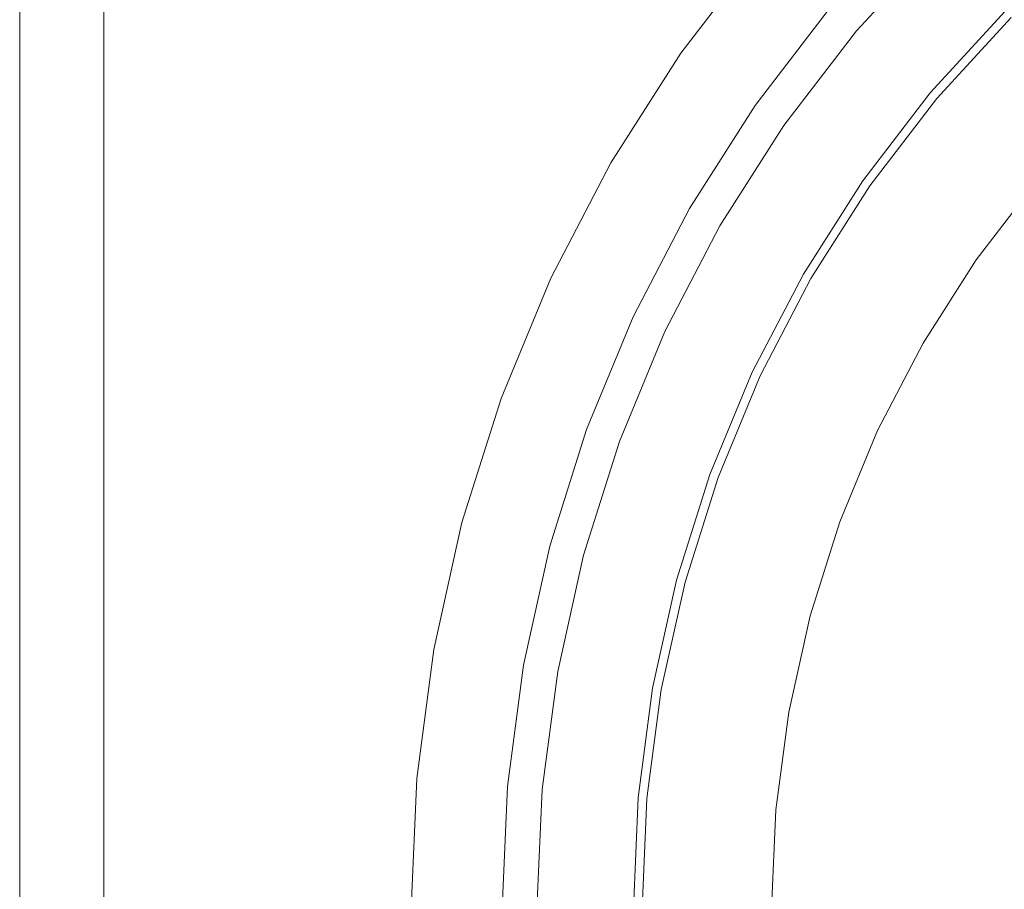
# Model space of a CAD drawing. Header units: millimetres. Extents: x -270 to 270, y -255 to 255.
# Tile 9 of 39: x -270 to -129, y 13 to 137. Entities that reach past the tile are written whole.
import ezdxf

# ---------------------------------------------------------------- set-up
doc = ezdxf.new("R2010")
doc.units = ezdxf.units.MM
doc.layers.add('LUCIDO_1', color=1, linetype='Continuous', lineweight=20, true_color=0xff0000)
doc.layers.add('Nessuna', color=7, linetype='Continuous', lineweight=9)

# ---------------------------------------------------------------- blocks, each defined once
blk = doc.blocks.new('Group')
at = {"layer": 'Nessuna', "color": 140, "linetype": 'Continuous', "lineweight": 9, "true_color": 0x00aaff, "transparency": 33554687}
for points, invisible_edges in [([(-270, 255, 29.65), (-196.11, 10.96, 29.65), (-195.37, 26.95, 29.65)], 9), ([(-195.61, -2.07, 29.65), (-196.11, 10.96, 29.65), (-270, 255, 29.65), (-270, -255, 29.65)], 10), ([(-270, 255, 29.65), (-177.84, 92.37, 29.65), (-169.99, 107.46, 29.65)], 9), ([(-270, 255, 29.65), (-184.35, 76.65, 29.65), (-177.84, 92.37, 29.65)], 9), ([(-270, 255, 29.65), (-150.49, 135.3, 29.65), (-139, 147.84, 29.65)], 9), ([(-169.99, 107.46, 29.65), (-160.85, 121.81, 29.65), (-270, 255, 29.65)], 10), ([(-160.85, 121.81, 29.65), (-150.49, 135.3, 29.65), (-270, 255, 29.65)], 10), ([(-270, 255, 29.65), (-193.15, 43.82, 29.65), (-189.47, 60.43, 29.65)], 9), ([(-195.37, 26.95, 29.65), (-193.15, 43.82, 29.65), (-270, 255, 29.65)], 10), ([(-189.47, 60.43, 29.65), (-184.35, 76.65, 29.65), (-270, 255, 29.65)], 10), ([(-270, -255, -90.36), (-270, 255, -90.36), (-258, 255, -90.36), (-258, -243, -90.36)], 8), ([(-258, 255, 17.65), (-164.28, 146.87, 17.65), (-175.59, 132.13, 17.65)], 9), ([(-258, 255, 17.65), (-194.15, 99.98, 17.65), (-201.26, 82.81, 17.65)], 9), ([(-175.59, 132.13, 17.65), (-185.57, 116.46, 17.65), (-258, 255, 17.65)], 10), ([(-185.57, 116.46, 17.65), (-194.15, 99.98, 17.65), (-258, 255, 17.65)], 10), ([(-258, 255, 17.65), (-206.85, 65.09, 17.65), (-210.87, 46.95, 17.65)], 9), ([(-201.26, 82.81, 17.65), (-206.85, 65.09, 17.65), (-258, 255, 17.65)], 10), ([(-210.87, 46.95, 17.65), (-213.3, 28.52, 17.65), (-258, 255, 17.65)], 10), ([(-258, -243, 17.65), (-258, 255, 17.65), (-214.11, 9.96, 17.65), (-213.3, -8.61, 17.65)], 10), ([(-213.3, 28.52, 17.65), (-214.11, 9.96, 17.65), (-258, 255, 17.65)], 10), ([(-152.42, 136.92, -69.99), (-140.78, 149.63, -69.99), (-140.17, 149.02, -71.42), (-151.76, 136.37, -71.42)], 15), ([(-151.76, 136.37, -71.42), (-140.17, 149.02, -71.42), (-139.47, 148.32, -72.78), (-151, 135.73, -72.78)], 15), ([(-151, 135.73, -72.78), (-139.47, 148.32, -72.78), (-138.7, 147.54, -74.05), (-150.16, 135.03, -74.05)], 15), ([(-139, 125.66, -46.26), (-128.39, 137.24, -46.26), (-139, 147.84, 29.65), (-150.49, 135.3, 29.65)], 10), ([(-175.59, 132.13, 17.65), (-164.28, 146.87, 17.65), (-154.32, 138.52, -60.35), (-164.94, 124.67, -60.35)], 10), ([(-150.16, 135.03, -74.05), (-138.7, 147.54, -74.05), (-137.85, 146.7, -75.22), (-149.25, 134.26, -75.22)], 15), ([(-149.25, 134.26, -75.22), (-137.85, 146.7, -75.22), (-136.94, 145.78, -76.29), (-148.26, 133.43, -76.29)], 15), ([(-148.26, 133.43, -76.29), (-136.94, 145.78, -76.29), (-135.96, 144.81, -77.24), (-147.2, 132.54, -77.24)], 15), ([(-147.2, 132.54, -77.24), (-135.96, 144.81, -77.24), (-134.94, 143.78, -78.08), (-146.09, 131.61, -78.08)], 15), ([(-146.09, 131.61, -78.08), (-134.94, 143.78, -78.08), (-133.86, 142.71, -78.79), (-144.93, 130.64, -78.79)], 15), ([(-144.93, 130.64, -78.79), (-133.86, 142.71, -78.79), (-132.75, 141.6, -79.38), (-143.72, 129.63, -79.38)], 15), ([(-143.72, 129.63, -79.38), (-132.75, 141.6, -79.38), (-131.61, 140.46, -79.83), (-142.49, 128.59, -79.83)], 15), ([(-142.49, 128.59, -79.83), (-131.61, 140.46, -79.83), (-130.45, 139.29, -80.14), (-141.23, 127.53, -80.14)], 15), ([(-141.23, 127.53, -80.14), (-130.45, 139.29, -80.14), (-129.27, 138.12, -80.31), (-139.95, 126.46, -80.31)], 11), ([(-164.94, 124.67, -60.35), (-154.32, 138.52, -60.35), (-154.27, 138.47, -62.03), (-164.88, 124.63, -62.03)], 14), ([(-164.88, 124.63, -62.03), (-154.27, 138.47, -62.03), (-154.1, 138.34, -63.69), (-164.71, 124.51, -63.69)], 15), ([(-164.71, 124.51, -63.69), (-154.1, 138.34, -63.69), (-153.84, 138.11, -65.33), (-164.43, 124.31, -65.33)], 15), ([(-164.43, 124.31, -65.33), (-153.84, 138.11, -65.33), (-153.47, 137.8, -66.93), (-164.03, 124.04, -66.93)], 15), ([(-139.95, 126.46, -80.31), (-129.27, 138.12, -80.31), (-37.24, 46.09, -89.65), (-40.26, 42.81, -89.65)], 10), ([(-164.03, 124.04, -66.93), (-153.47, 137.8, -66.93), (-152.99, 137.4, -68.49), (-163.52, 123.68, -68.49)], 15), ([(-163.52, 123.68, -68.49), (-152.99, 137.4, -68.49), (-152.42, 136.92, -69.99), (-162.91, 123.25, -69.99)], 15), ([(-162.91, 123.25, -69.99), (-152.42, 136.92, -69.99), (-151.76, 136.37, -71.42), (-162.2, 122.76, -71.42)], 15), ([(-138.63, 125.35, -47.9), (-128.05, 136.9, -47.9), (-128.39, 137.24, -46.26), (-139, 125.66, -46.26)], 11), ([(-138.16, 124.96, -49.5), (-127.61, 136.46, -49.5), (-128.05, 136.9, -47.9), (-138.63, 125.35, -47.9)], 15), ([(-137.58, 124.47, -51.04), (-127.08, 135.93, -51.04), (-127.61, 136.46, -49.5), (-138.16, 124.96, -49.5)], 15), ([(-162.2, 122.76, -71.42), (-151.76, 136.37, -71.42), (-151, 135.73, -72.78), (-161.39, 122.19, -72.78)], 15), ([(-161.39, 122.19, -72.78), (-151, 135.73, -72.78), (-150.16, 135.03, -74.05), (-160.5, 121.56, -74.05)], 15), ([(-148.56, 113.2, -46.26), (-139, 125.66, -46.26), (-150.49, 135.3, 29.65), (-160.85, 121.81, 29.65)], 10), ([(-160.5, 121.56, -74.05), (-150.16, 135.03, -74.05), (-149.25, 134.26, -75.22), (-159.52, 120.88, -75.22)], 15), ([(-136.91, 123.91, -52.51), (-126.46, 135.31, -52.51), (-127.08, 135.93, -51.04), (-137.58, 124.47, -51.04)], 15), ([(-136.14, 123.26, -53.9), (-125.75, 134.6, -53.9), (-126.46, 135.31, -52.51), (-136.91, 123.91, -52.51)], 15), ([(-159.52, 120.88, -75.22), (-149.25, 134.26, -75.22), (-148.26, 133.43, -76.29), (-158.46, 120.13, -76.29)], 15), ([(-135.29, 122.55, -55.2), (-124.96, 133.81, -55.2), (-125.75, 134.6, -53.9), (-136.14, 123.26, -53.9)], 15), ([(-134.35, 121.76, -56.4), (-124.1, 132.95, -56.4), (-124.96, 133.81, -55.2), (-135.29, 122.55, -55.2)], 15), ([(-158.46, 120.13, -76.29), (-148.26, 133.43, -76.29), (-147.2, 132.54, -77.24), (-157.33, 119.34, -77.24)], 15), ([(-157.33, 119.34, -77.24), (-147.2, 132.54, -77.24), (-146.09, 131.61, -78.08), (-156.14, 118.51, -78.08)], 15), ([(-133.34, 120.91, -57.49), (-123.17, 132.02, -57.49), (-124.1, 132.95, -56.4), (-134.35, 121.76, -56.4)], 15), ([(-185.57, 116.46, 17.65), (-175.59, 132.13, 17.65), (-164.94, 124.67, -60.35), (-174.32, 109.96, -60.35)], 10), ([(-156.14, 118.51, -78.08), (-146.09, 131.61, -78.08), (-144.93, 130.64, -78.79), (-154.9, 117.64, -78.79)], 15), ([(-132.26, 120.01, -58.47), (-122.17, 131.02, -58.47), (-123.17, 132.02, -57.49), (-133.34, 120.91, -57.49)], 15), ([(-131.12, 119.05, -59.32), (-121.12, 129.97, -59.32), (-122.17, 131.02, -58.47), (-132.26, 120.01, -58.47)], 15), ([(-154.9, 117.64, -78.79), (-144.93, 130.64, -78.79), (-143.72, 129.63, -79.38), (-153.61, 116.74, -79.38)], 15), ([(-153.61, 116.74, -79.38), (-143.72, 129.63, -79.38), (-142.49, 128.59, -79.83), (-152.29, 115.82, -79.83)], 15), ([(-129.93, 118.05, -60.04), (-120.02, 128.87, -60.04), (-121.12, 129.97, -59.32), (-131.12, 119.05, -59.32)], 15), ([(-152.29, 115.82, -79.83), (-142.49, 128.59, -79.83), (-141.23, 127.53, -80.14), (-150.94, 114.87, -80.14)], 15), ([(-128.7, 117.02, -60.63), (-118.88, 127.73, -60.63), (-120.02, 128.87, -60.04), (-129.93, 118.05, -60.04)], 15), ([(-150.94, 114.87, -80.14), (-141.23, 127.53, -80.14), (-139.95, 126.46, -80.31), (-149.57, 113.91, -80.31)], 11), ([(-149.57, 113.91, -80.31), (-139.95, 126.46, -80.31), (-40.26, 42.81, -89.65), (-42.97, 39.27, -89.65)], 10), ([(-148.17, 112.93, -47.9), (-138.63, 125.35, -47.9), (-139, 125.66, -46.26), (-148.56, 113.2, -46.26)], 11), ([(-147.66, 112.57, -49.5), (-138.16, 124.96, -49.5), (-138.63, 125.35, -47.9), (-148.17, 112.93, -47.9)], 15), ([(-174.32, 109.96, -60.35), (-164.94, 124.67, -60.35), (-164.88, 124.63, -62.03), (-174.25, 109.92, -62.03)], 14), ([(-174.25, 109.92, -62.03), (-164.88, 124.63, -62.03), (-164.71, 124.51, -63.69), (-174.07, 109.82, -63.69)], 15), ([(-174.07, 109.82, -63.69), (-164.71, 124.51, -63.69), (-164.43, 124.31, -65.33), (-173.77, 109.64, -65.33)], 15), ([(-173.77, 109.64, -65.33), (-164.43, 124.31, -65.33), (-164.03, 124.04, -66.93), (-173.35, 109.4, -66.93)], 15), ([(-173.35, 109.4, -66.93), (-164.03, 124.04, -66.93), (-163.52, 123.68, -68.49), (-172.82, 109.09, -68.49)], 15), ([(-147.04, 112.14, -51.04), (-137.58, 124.47, -51.04), (-138.16, 124.96, -49.5), (-147.66, 112.57, -49.5)], 15), ([(-146.32, 111.64, -52.51), (-136.91, 123.91, -52.51), (-137.58, 124.47, -51.04), (-147.04, 112.14, -51.04)], 15), ([(-145.5, 111.06, -53.9), (-136.14, 123.26, -53.9), (-136.91, 123.91, -52.51), (-146.32, 111.64, -52.51)], 15), ([(-172.82, 109.09, -68.49), (-163.52, 123.68, -68.49), (-162.91, 123.25, -69.99), (-172.17, 108.72, -69.99)], 15), ([(-172.17, 108.72, -69.99), (-162.91, 123.25, -69.99), (-162.2, 122.76, -71.42), (-171.42, 108.29, -71.42)], 15), ([(-171.42, 108.29, -71.42), (-162.2, 122.76, -71.42), (-161.39, 122.19, -72.78), (-170.57, 107.79, -72.78)], 15), ([(-144.59, 110.42, -55.2), (-135.29, 122.55, -55.2), (-136.14, 123.26, -53.9), (-145.5, 111.06, -53.9)], 15), ([(-143.59, 109.72, -56.4), (-134.35, 121.76, -56.4), (-135.29, 122.55, -55.2), (-144.59, 110.42, -55.2)], 15), ([(-170.57, 107.79, -72.78), (-161.39, 122.19, -72.78), (-160.5, 121.56, -74.05), (-169.62, 107.25, -74.05)], 15), ([(-156.99, 99.96, -46.26), (-148.56, 113.2, -46.26), (-160.85, 121.81, 29.65), (-169.99, 107.46, 29.65)], 10), ([(-169.62, 107.25, -74.05), (-160.5, 121.56, -74.05), (-159.52, 120.88, -75.22), (-168.58, 106.65, -75.22)], 15), ([(-142.51, 108.97, -57.49), (-133.34, 120.91, -57.49), (-134.35, 121.76, -56.4), (-143.59, 109.72, -56.4)], 15), ([(-168.58, 106.65, -75.22), (-159.52, 120.88, -75.22), (-158.46, 120.13, -76.29), (-167.46, 106, -76.29)], 15), ([(-167.46, 106, -76.29), (-158.46, 120.13, -76.29), (-157.33, 119.34, -77.24), (-166.27, 105.31, -77.24)], 15), ([(-141.35, 108.16, -58.47), (-132.26, 120.01, -58.47), (-133.34, 120.91, -57.49), (-142.51, 108.97, -57.49)], 15), ([(-140.14, 107.31, -59.32), (-131.12, 119.05, -59.32), (-132.26, 120.01, -58.47), (-141.35, 108.16, -58.47)], 15), ([(-166.27, 105.31, -77.24), (-157.33, 119.34, -77.24), (-156.14, 118.51, -78.08), (-165.01, 104.59, -78.08)], 15), ([(-165.01, 104.59, -78.08), (-156.14, 118.51, -78.08), (-154.9, 117.64, -78.79), (-163.7, 103.83, -78.79)], 15), ([(-138.86, 106.42, -60.04), (-129.93, 118.05, -60.04), (-131.12, 119.05, -59.32), (-140.14, 107.31, -59.32)], 15), ([(-163.7, 103.83, -78.79), (-154.9, 117.64, -78.79), (-153.61, 116.74, -79.38), (-162.34, 103.04, -79.38)], 15), ([(-162.34, 103.04, -79.38), (-153.61, 116.74, -79.38), (-152.29, 115.82, -79.83), (-160.94, 102.24, -79.83)], 15), ([(-137.55, 105.49, -60.63), (-128.7, 117.02, -60.63), (-129.93, 118.05, -60.04), (-138.86, 106.42, -60.04)], 15), ([(-136.19, 104.54, -61.08), (-127.44, 115.96, -61.08), (-128.7, 117.02, -60.63), (-137.55, 105.49, -60.63)], 15), ([(-194.15, 99.98, 17.65), (-185.57, 116.46, 17.65), (-174.32, 109.96, -60.35), (-182.37, 94.48, -60.35)], 10), ([(-160.94, 102.24, -79.83), (-152.29, 115.82, -79.83), (-150.94, 114.87, -80.14), (-159.51, 101.41, -80.14)], 15), ([(-134.81, 103.58, -61.39), (-126.14, 114.87, -61.39), (-127.44, 115.96, -61.08), (-136.19, 104.54, -61.08)], 15), ([(-159.51, 101.41, -80.14), (-150.94, 114.87, -80.14), (-149.57, 113.91, -80.31), (-158.07, 100.58, -80.31)], 11), ([(-158.07, 100.58, -80.31), (-149.57, 113.91, -80.31), (-42.97, 39.27, -89.65), (-45.36, 35.51, -89.65)], 10), ([(-133.42, 102.6, -61.55), (-124.84, 113.78, -61.55), (-126.14, 114.87, -61.39), (-134.81, 103.58, -61.39)], 14), ([(-156.58, 99.72, -47.9), (-148.17, 112.93, -47.9), (-148.56, 113.2, -46.26), (-156.99, 99.96, -46.26)], 11), ([(-156.04, 99.41, -49.5), (-147.66, 112.57, -49.5), (-148.17, 112.93, -47.9), (-156.58, 99.72, -47.9)], 15), ([(-155.39, 99.03, -51.04), (-147.04, 112.14, -51.04), (-147.66, 112.57, -49.5), (-156.04, 99.41, -49.5)], 15), ([(-42.97, 39.27, -69.61), (-40.26, 42.81, -69.61), (-124.84, 113.78, -61.55), (-133.42, 102.6, -61.55)], 10), ([(-154.63, 98.6, -52.51), (-146.32, 111.64, -52.51), (-147.04, 112.14, -51.04), (-155.39, 99.03, -51.04)], 15), ([(-153.77, 98.09, -53.9), (-145.5, 111.06, -53.9), (-146.32, 111.64, -52.51), (-154.63, 98.6, -52.51)], 15), ([(-182.37, 94.48, -60.35), (-174.32, 109.96, -60.35), (-174.25, 109.92, -62.03), (-182.31, 94.45, -62.03)], 14), ([(-182.31, 94.45, -62.03), (-174.25, 109.92, -62.03), (-174.07, 109.82, -63.69), (-182.12, 94.36, -63.69)], 15), ([(-182.12, 94.36, -63.69), (-174.07, 109.82, -63.69), (-173.77, 109.64, -65.33), (-181.8, 94.22, -65.33)], 15), ([(-152.8, 97.54, -55.2), (-144.59, 110.42, -55.2), (-145.5, 111.06, -53.9), (-153.77, 98.09, -53.9)], 15), ([(-151.74, 96.93, -56.4), (-143.59, 109.72, -56.4), (-144.59, 110.42, -55.2), (-152.8, 97.54, -55.2)], 15), ([(-150.6, 96.27, -57.49), (-142.51, 108.97, -57.49), (-143.59, 109.72, -56.4), (-151.74, 96.93, -56.4)], 15), ([(-181.8, 94.22, -65.33), (-173.77, 109.64, -65.33), (-173.35, 109.4, -66.93), (-181.36, 94.01, -66.93)], 15), ([(-181.36, 94.01, -66.93), (-173.35, 109.4, -66.93), (-172.82, 109.09, -68.49), (-180.8, 93.75, -68.49)], 15), ([(-180.8, 93.75, -68.49), (-172.82, 109.09, -68.49), (-172.17, 108.72, -69.99), (-180.13, 93.44, -69.99)], 15), ([(-180.13, 93.44, -69.99), (-172.17, 108.72, -69.99), (-171.42, 108.29, -71.42), (-179.34, 93.07, -71.42)], 15), ([(-179.34, 93.07, -71.42), (-171.42, 108.29, -71.42), (-170.57, 107.79, -72.78), (-178.45, 92.65, -72.78)], 15), ([(-149.38, 95.56, -58.47), (-141.35, 108.16, -58.47), (-142.51, 108.97, -57.49), (-150.6, 96.27, -57.49)], 15), ([(-178.45, 92.65, -72.78), (-170.57, 107.79, -72.78), (-169.62, 107.25, -74.05), (-177.45, 92.19, -74.05)], 15), ([(-164.25, 86.03, -46.26), (-156.99, 99.96, -46.26), (-169.99, 107.46, 29.65), (-177.84, 92.37, 29.65)], 10), ([(-177.45, 92.19, -74.05), (-169.62, 107.25, -74.05), (-168.58, 106.65, -75.22), (-176.37, 91.68, -75.22)], 15), ([(-148.09, 94.82, -59.32), (-140.14, 107.31, -59.32), (-141.35, 108.16, -58.47), (-149.38, 95.56, -58.47)], 15), ([(-146.75, 94.04, -60.04), (-138.86, 106.42, -60.04), (-140.14, 107.31, -59.32), (-148.09, 94.82, -59.32)], 15), ([(-176.37, 91.68, -75.22), (-168.58, 106.65, -75.22), (-167.46, 106, -76.29), (-175.2, 91.14, -76.29)], 15), ([(-175.2, 91.14, -76.29), (-167.46, 106, -76.29), (-166.27, 105.31, -77.24), (-173.95, 90.56, -77.24)], 15), ([(-145.35, 93.24, -60.63), (-137.55, 105.49, -60.63), (-138.86, 106.42, -60.04), (-146.75, 94.04, -60.04)], 15), ([(-143.92, 92.41, -61.08), (-136.19, 104.54, -61.08), (-137.55, 105.49, -60.63), (-145.35, 93.24, -60.63)], 15), ([(-173.95, 90.56, -77.24), (-166.27, 105.31, -77.24), (-165.01, 104.59, -78.08), (-172.64, 89.94, -78.08)], 15), ([(-172.64, 89.94, -78.08), (-165.01, 104.59, -78.08), (-163.7, 103.83, -78.79), (-171.26, 89.3, -78.79)], 15), ([(-142.46, 91.57, -61.39), (-134.81, 103.58, -61.39), (-136.19, 104.54, -61.08), (-143.92, 92.41, -61.08)], 15), ([(-171.26, 89.3, -78.79), (-163.7, 103.83, -78.79), (-162.34, 103.04, -79.38), (-169.84, 88.64, -79.38)], 15), ([(-169.84, 88.64, -79.38), (-162.34, 103.04, -79.38), (-160.94, 102.24, -79.83), (-168.37, 87.96, -79.83)], 15), ([(-140.99, 90.72, -61.55), (-133.42, 102.6, -61.55), (-134.81, 103.58, -61.39), (-142.46, 91.57, -61.39)], 14), ([(-168.37, 87.96, -79.83), (-160.94, 102.24, -79.83), (-159.51, 101.41, -80.14), (-166.88, 87.26, -80.14)], 15), ([(-166.88, 87.26, -80.14), (-159.51, 101.41, -80.14), (-158.07, 100.58, -80.31), (-165.37, 86.55, -80.31)], 11), ([(-45.36, 35.51, -69.61), (-42.97, 39.27, -69.61), (-133.42, 102.6, -61.55), (-140.99, 90.72, -61.55)], 10), ([(-201.26, 82.81, 17.65), (-194.15, 99.98, 17.65), (-182.37, 94.48, -60.35), (-189.05, 78.36, -60.35)], 10), ([(-165.37, 86.55, -80.31), (-158.07, 100.58, -80.31), (-45.36, 35.51, -89.65), (-47.42, 31.55, -89.65)], 10), ([(-163.81, 85.83, -47.9), (-156.58, 99.72, -47.9), (-156.99, 99.96, -46.26), (-164.25, 86.03, -46.26)], 11), ([(-163.25, 85.57, -49.5), (-156.04, 99.41, -49.5), (-156.58, 99.72, -47.9), (-163.81, 85.83, -47.9)], 15), ([(-162.57, 85.25, -51.04), (-155.39, 99.03, -51.04), (-156.04, 99.41, -49.5), (-163.25, 85.57, -49.5)], 15), ([(-161.77, 84.88, -52.51), (-154.63, 98.6, -52.51), (-155.39, 99.03, -51.04), (-162.57, 85.25, -51.04)], 15), ([(-160.87, 84.45, -53.9), (-153.77, 98.09, -53.9), (-154.63, 98.6, -52.51), (-161.77, 84.88, -52.51)], 15), ([(-159.86, 83.98, -55.2), (-152.8, 97.54, -55.2), (-153.77, 98.09, -53.9), (-160.87, 84.45, -53.9)], 15), ([(-158.75, 83.47, -56.4), (-151.74, 96.93, -56.4), (-152.8, 97.54, -55.2), (-159.86, 83.98, -55.2)], 15), ([(-157.55, 82.91, -57.49), (-150.6, 96.27, -57.49), (-151.74, 96.93, -56.4), (-158.75, 83.47, -56.4)], 15), ([(-156.28, 82.31, -58.47), (-149.38, 95.56, -58.47), (-150.6, 96.27, -57.49), (-157.55, 82.91, -57.49)], 15), ([(-189.05, 78.36, -60.35), (-182.37, 94.48, -60.35), (-182.31, 94.45, -62.03), (-188.98, 78.34, -62.03)], 14), ([(-188.98, 78.34, -62.03), (-182.31, 94.45, -62.03), (-182.12, 94.36, -63.69), (-188.79, 78.27, -63.69)], 15), ([(-188.79, 78.27, -63.69), (-182.12, 94.36, -63.69), (-181.8, 94.22, -65.33), (-188.46, 78.15, -65.33)], 15), ([(-154.93, 81.69, -59.32), (-148.09, 94.82, -59.32), (-149.38, 95.56, -58.47), (-156.28, 82.31, -58.47)], 15), ([(-153.52, 81.03, -60.04), (-146.75, 94.04, -60.04), (-148.09, 94.82, -59.32), (-154.93, 81.69, -59.32)], 15), ([(-188.46, 78.15, -65.33), (-181.8, 94.22, -65.33), (-181.36, 94.01, -66.93), (-188, 77.98, -66.93)], 15), ([(-188, 77.98, -66.93), (-181.36, 94.01, -66.93), (-180.8, 93.75, -68.49), (-187.42, 77.77, -68.49)], 15), ([(-187.42, 77.77, -68.49), (-180.8, 93.75, -68.49), (-180.13, 93.44, -69.99), (-186.72, 77.52, -69.99)], 15), ([(-186.72, 77.52, -69.99), (-180.13, 93.44, -69.99), (-179.34, 93.07, -71.42), (-185.91, 77.22, -71.42)], 15), ([(-185.91, 77.22, -71.42), (-179.34, 93.07, -71.42), (-178.45, 92.65, -72.78), (-184.98, 76.88, -72.78)], 15), ([(-152.06, 80.35, -60.63), (-145.35, 93.24, -60.63), (-146.75, 94.04, -60.04), (-153.52, 81.03, -60.04)], 15), ([(-150.57, 79.65, -61.08), (-143.92, 92.41, -61.08), (-145.35, 93.24, -60.63), (-152.06, 80.35, -60.63)], 15), ([(-184.98, 76.88, -72.78), (-178.45, 92.65, -72.78), (-177.45, 92.19, -74.05), (-183.95, 76.51, -74.05)], 15), ([(-170.26, 71.52, -46.26), (-164.25, 86.03, -46.26), (-177.84, 92.37, 29.65), (-184.35, 76.65, 29.65)], 10), ([(-183.95, 76.51, -74.05), (-177.45, 92.19, -74.05), (-176.37, 91.68, -75.22), (-182.83, 76.1, -75.22)], 15), ([(-182.83, 76.1, -75.22), (-176.37, 91.68, -75.22), (-175.2, 91.14, -76.29), (-181.61, 75.66, -76.29)], 15), ([(-149.04, 78.94, -61.39), (-142.46, 91.57, -61.39), (-143.92, 92.41, -61.08), (-150.57, 79.65, -61.08)], 15), ([(-147.49, 78.22, -61.55), (-140.99, 90.72, -61.55), (-142.46, 91.57, -61.39), (-149.04, 78.94, -61.39)], 14), ([(-181.61, 75.66, -76.29), (-175.2, 91.14, -76.29), (-173.95, 90.56, -77.24), (-180.32, 75.19, -77.24)], 15), ([(-180.32, 75.19, -77.24), (-173.95, 90.56, -77.24), (-172.64, 89.94, -78.08), (-178.95, 74.69, -78.08)], 15), ([(-47.42, 31.55, -69.61), (-45.36, 35.51, -69.61), (-140.99, 90.72, -61.55), (-147.49, 78.22, -61.55)], 10), ([(-178.95, 74.69, -78.08), (-172.64, 89.94, -78.08), (-171.26, 89.3, -78.79), (-177.53, 74.17, -78.79)], 15), ([(-177.53, 74.17, -78.79), (-171.26, 89.3, -78.79), (-169.84, 88.64, -79.38), (-176.05, 73.63, -79.38)], 15), ([(-176.05, 73.63, -79.38), (-169.84, 88.64, -79.38), (-168.37, 87.96, -79.83), (-174.54, 73.08, -79.83)], 15), ([(-174.54, 73.08, -79.83), (-168.37, 87.96, -79.83), (-166.88, 87.26, -80.14), (-172.99, 72.52, -80.14)], 15), ([(-172.99, 72.52, -80.14), (-166.88, 87.26, -80.14), (-165.37, 86.55, -80.31), (-171.42, 71.95, -80.31)], 11), ([(-171.42, 71.95, -80.31), (-165.37, 86.55, -80.31), (-47.42, 31.55, -89.65), (-49.13, 27.44, -89.65)], 10), ([(-169.8, 71.36, -47.9), (-163.81, 85.83, -47.9), (-164.25, 86.03, -46.26), (-170.26, 71.52, -46.26)], 11), ([(-169.22, 71.15, -49.5), (-163.25, 85.57, -49.5), (-163.81, 85.83, -47.9), (-169.8, 71.36, -47.9)], 15), ([(-168.52, 70.89, -51.04), (-162.57, 85.25, -51.04), (-163.25, 85.57, -49.5), (-169.22, 71.15, -49.5)], 15), ([(-167.69, 70.59, -52.51), (-161.77, 84.88, -52.51), (-162.57, 85.25, -51.04), (-168.52, 70.89, -51.04)], 15), ([(-166.75, 70.25, -53.9), (-160.87, 84.45, -53.9), (-161.77, 84.88, -52.51), (-167.69, 70.59, -52.51)], 15), ([(-165.7, 69.87, -55.2), (-159.86, 83.98, -55.2), (-160.87, 84.45, -53.9), (-166.75, 70.25, -53.9)], 15), ([(-164.55, 69.45, -56.4), (-158.75, 83.47, -56.4), (-159.86, 83.98, -55.2), (-165.7, 69.87, -55.2)], 15), ([(-163.31, 69, -57.49), (-157.55, 82.91, -57.49), (-158.75, 83.47, -56.4), (-164.55, 69.45, -56.4)], 15), ([(-206.85, 65.09, 17.65), (-201.26, 82.81, 17.65), (-189.05, 78.36, -60.35), (-194.3, 61.72, -60.35)], 10), ([(-161.99, 68.51, -58.47), (-156.28, 82.31, -58.47), (-157.55, 82.91, -57.49), (-163.31, 69, -57.49)], 15), ([(-160.59, 68.01, -59.32), (-154.93, 81.69, -59.32), (-156.28, 82.31, -58.47), (-161.99, 68.51, -58.47)], 15), ([(-159.14, 67.48, -60.04), (-153.52, 81.03, -60.04), (-154.93, 81.69, -59.32), (-160.59, 68.01, -59.32)], 15), ([(-157.62, 66.93, -60.63), (-152.06, 80.35, -60.63), (-153.52, 81.03, -60.04), (-159.14, 67.48, -60.04)], 15), ([(-156.07, 66.36, -61.08), (-150.57, 79.65, -61.08), (-152.06, 80.35, -60.63), (-157.62, 66.93, -60.63)], 15), ([(-154.49, 65.78, -61.39), (-149.04, 78.94, -61.39), (-150.57, 79.65, -61.08), (-156.07, 66.36, -61.08)], 15), ([(-152.88, 65.2, -61.55), (-147.49, 78.22, -61.55), (-149.04, 78.94, -61.39), (-154.49, 65.78, -61.39)], 14), ([(-194.3, 61.72, -60.35), (-189.05, 78.36, -60.35), (-188.98, 78.34, -62.03), (-194.23, 61.7, -62.03)], 14), ([(-194.23, 61.7, -62.03), (-188.98, 78.34, -62.03), (-188.79, 78.27, -63.69), (-194.02, 61.65, -63.69)], 15), ([(-194.02, 61.65, -63.69), (-188.79, 78.27, -63.69), (-188.46, 78.15, -65.33), (-193.69, 61.56, -65.33)], 15), ([(-193.69, 61.56, -65.33), (-188.46, 78.15, -65.33), (-188, 77.98, -66.93), (-193.22, 61.43, -66.93)], 15), ([(-193.22, 61.43, -66.93), (-188, 77.98, -66.93), (-187.42, 77.77, -68.49), (-192.62, 61.27, -68.49)], 15), ([(-192.62, 61.27, -68.49), (-187.42, 77.77, -68.49), (-186.72, 77.52, -69.99), (-191.9, 61.08, -69.99)], 15), ([(-191.9, 61.08, -69.99), (-186.72, 77.52, -69.99), (-185.91, 77.22, -71.42), (-191.06, 60.86, -71.42)], 15), ([(-49.13, 27.44, -69.61), (-47.42, 31.55, -69.61), (-147.49, 78.22, -61.55), (-152.88, 65.2, -61.55)], 10), ([(-191.06, 60.86, -71.42), (-185.91, 77.22, -71.42), (-184.98, 76.88, -72.78), (-190.11, 60.6, -72.78)], 15), ([(-190.11, 60.6, -72.78), (-184.98, 76.88, -72.78), (-183.95, 76.51, -74.05), (-189.05, 60.32, -74.05)], 15), ([(-174.98, 56.55, -46.26), (-170.26, 71.52, -46.26), (-184.35, 76.65, 29.65), (-189.47, 60.43, 29.65)], 10), ([(-189.05, 60.32, -74.05), (-183.95, 76.51, -74.05), (-182.83, 76.1, -75.22), (-187.9, 60.01, -75.22)], 15), ([(-187.9, 60.01, -75.22), (-182.83, 76.1, -75.22), (-181.61, 75.66, -76.29), (-186.65, 59.67, -76.29)], 15), ([(-186.65, 59.67, -76.29), (-181.61, 75.66, -76.29), (-180.32, 75.19, -77.24), (-185.32, 59.32, -77.24)], 15), ([(-185.32, 59.32, -77.24), (-180.32, 75.19, -77.24), (-178.95, 74.69, -78.08), (-183.92, 58.94, -78.08)], 15), ([(-183.92, 58.94, -78.08), (-178.95, 74.69, -78.08), (-177.53, 74.17, -78.79), (-182.45, 58.55, -78.79)], 15), ([(-182.45, 58.55, -78.79), (-177.53, 74.17, -78.79), (-176.05, 73.63, -79.38), (-180.94, 58.14, -79.38)], 15), ([(-180.94, 58.14, -79.38), (-176.05, 73.63, -79.38), (-174.54, 73.08, -79.83), (-179.38, 57.73, -79.83)], 15), ([(-179.38, 57.73, -79.83), (-174.54, 73.08, -79.83), (-172.99, 72.52, -80.14), (-177.79, 57.3, -80.14)], 15), ([(-177.79, 57.3, -80.14), (-172.99, 72.52, -80.14), (-171.42, 71.95, -80.31), (-176.18, 56.87, -80.31)], 11), ([(-176.18, 56.87, -80.31), (-171.42, 71.95, -80.31), (-49.13, 27.44, -89.65), (-50.47, 23.18, -89.65)], 10), ([(-174.51, 56.42, -47.9), (-169.8, 71.36, -47.9), (-170.26, 71.52, -46.26), (-174.98, 56.55, -46.26)], 11), ([(-173.92, 56.26, -49.5), (-169.22, 71.15, -49.5), (-169.8, 71.36, -47.9), (-174.51, 56.42, -47.9)], 15), ([(-173.19, 56.07, -51.04), (-168.52, 70.89, -51.04), (-169.22, 71.15, -49.5), (-173.92, 56.26, -49.5)], 15), ([(-172.34, 55.84, -52.51), (-167.69, 70.59, -52.51), (-168.52, 70.89, -51.04), (-173.19, 56.07, -51.04)], 15), ([(-171.38, 55.58, -53.9), (-166.75, 70.25, -53.9), (-167.69, 70.59, -52.51), (-172.34, 55.84, -52.51)], 15), ([(-170.3, 55.29, -55.2), (-165.7, 69.87, -55.2), (-166.75, 70.25, -53.9), (-171.38, 55.58, -53.9)], 15), ([(-169.12, 54.98, -56.4), (-164.55, 69.45, -56.4), (-165.7, 69.87, -55.2), (-170.3, 55.29, -55.2)], 15), ([(-167.84, 54.63, -57.49), (-163.31, 69, -57.49), (-164.55, 69.45, -56.4), (-169.12, 54.98, -56.4)], 15), ([(-166.48, 54.27, -58.47), (-161.99, 68.51, -58.47), (-163.31, 69, -57.49), (-167.84, 54.63, -57.49)], 15), ([(-165.05, 53.89, -59.32), (-160.59, 68.01, -59.32), (-161.99, 68.51, -58.47), (-166.48, 54.27, -58.47)], 15), ([(-163.55, 53.48, -60.04), (-159.14, 67.48, -60.04), (-160.59, 68.01, -59.32), (-165.05, 53.89, -59.32)], 15), ([(-161.99, 53.07, -60.63), (-157.62, 66.93, -60.63), (-159.14, 67.48, -60.04), (-163.55, 53.48, -60.04)], 15), ([(-160.4, 52.64, -61.08), (-156.07, 66.36, -61.08), (-157.62, 66.93, -60.63), (-161.99, 53.07, -60.63)], 15), ([(-158.77, 52.2, -61.39), (-154.49, 65.78, -61.39), (-156.07, 66.36, -61.08), (-160.4, 52.64, -61.08)], 15), ([(-210.87, 46.95, 17.65), (-206.85, 65.09, 17.65), (-194.3, 61.72, -60.35), (-198.07, 44.69, -60.35)], 10), ([(-157.12, 51.76, -61.55), (-152.88, 65.2, -61.55), (-154.49, 65.78, -61.39), (-158.77, 52.2, -61.39)], 14), ([(-50.47, 23.18, -69.61), (-49.13, 27.44, -69.61), (-152.88, 65.2, -61.55), (-157.12, 51.76, -61.55)], 10), ([(-198.07, 44.69, -60.35), (-194.3, 61.72, -60.35), (-194.23, 61.7, -62.03), (-198, 44.68, -62.03)], 14), ([(-198, 44.68, -62.03), (-194.23, 61.7, -62.03), (-194.02, 61.65, -63.69), (-197.8, 44.64, -63.69)], 15), ([(-197.8, 44.64, -63.69), (-194.02, 61.65, -63.69), (-193.69, 61.56, -65.33), (-197.45, 44.58, -65.33)], 15), ([(-197.45, 44.58, -65.33), (-193.69, 61.56, -65.33), (-193.22, 61.43, -66.93), (-196.98, 44.5, -66.93)], 15), ([(-196.98, 44.5, -66.93), (-193.22, 61.43, -66.93), (-192.62, 61.27, -68.49), (-196.37, 44.39, -68.49)], 15), ([(-196.37, 44.39, -68.49), (-192.62, 61.27, -68.49), (-191.9, 61.08, -69.99), (-195.63, 44.26, -69.99)], 15), ([(-195.63, 44.26, -69.99), (-191.9, 61.08, -69.99), (-191.06, 60.86, -71.42), (-194.78, 44.11, -71.42)], 15), ([(-194.78, 44.11, -71.42), (-191.06, 60.86, -71.42), (-190.11, 60.6, -72.78), (-193.81, 43.94, -72.78)], 15), ([(-193.81, 43.94, -72.78), (-190.11, 60.6, -72.78), (-189.05, 60.32, -74.05), (-192.73, 43.75, -74.05)], 15), ([(-178.38, 41.22, -46.26), (-174.98, 56.55, -46.26), (-189.47, 60.43, 29.65), (-193.15, 43.82, 29.65)], 10), ([(-192.73, 43.75, -74.05), (-189.05, 60.32, -74.05), (-187.9, 60.01, -75.22), (-191.55, 43.54, -75.22)], 15), ([(-191.55, 43.54, -75.22), (-187.9, 60.01, -75.22), (-186.65, 59.67, -76.29), (-190.28, 43.31, -76.29)], 15), ([(-190.28, 43.31, -76.29), (-186.65, 59.67, -76.29), (-185.32, 59.32, -77.24), (-188.92, 43.08, -77.24)], 15), ([(-188.92, 43.08, -77.24), (-185.32, 59.32, -77.24), (-183.92, 58.94, -78.08), (-187.49, 42.82, -78.08)], 15), ([(-187.49, 42.82, -78.08), (-183.92, 58.94, -78.08), (-182.45, 58.55, -78.79), (-186, 42.56, -78.79)], 15), ([(-186, 42.56, -78.79), (-182.45, 58.55, -78.79), (-180.94, 58.14, -79.38), (-184.45, 42.29, -79.38)], 15), ([(-184.45, 42.29, -79.38), (-180.94, 58.14, -79.38), (-179.38, 57.73, -79.83), (-182.86, 42.01, -79.83)], 15), ([(-182.86, 42.01, -79.83), (-179.38, 57.73, -79.83), (-177.79, 57.3, -80.14), (-181.24, 41.72, -80.14)], 15), ([(-181.24, 41.72, -80.14), (-177.79, 57.3, -80.14), (-176.18, 56.87, -80.31), (-179.6, 41.43, -80.31)], 11), ([(-179.6, 41.43, -80.31), (-176.18, 56.87, -80.31), (-50.47, 23.18, -89.65), (-51.43, 18.83, -89.65)], 10), ([(-177.9, 41.13, -47.9), (-174.51, 56.42, -47.9), (-174.98, 56.55, -46.26), (-178.38, 41.22, -46.26)], 11), ([(-177.3, 41.03, -49.5), (-173.92, 56.26, -49.5), (-174.51, 56.42, -47.9), (-177.9, 41.13, -47.9)], 15), ([(-176.56, 40.89, -51.04), (-173.19, 56.07, -51.04), (-173.92, 56.26, -49.5), (-177.3, 41.03, -49.5)], 15), ([(-175.69, 40.74, -52.51), (-172.34, 55.84, -52.51), (-173.19, 56.07, -51.04), (-176.56, 40.89, -51.04)], 15), ([(-174.7, 40.57, -53.9), (-171.38, 55.58, -53.9), (-172.34, 55.84, -52.51), (-175.69, 40.74, -52.51)], 15), ([(-173.61, 40.37, -55.2), (-170.3, 55.29, -55.2), (-171.38, 55.58, -53.9), (-174.7, 40.57, -53.9)], 15), ([(-172.4, 40.16, -56.4), (-169.12, 54.98, -56.4), (-170.3, 55.29, -55.2), (-173.61, 40.37, -55.2)], 15), ([(-171.1, 39.93, -57.49), (-167.84, 54.63, -57.49), (-169.12, 54.98, -56.4), (-172.4, 40.16, -56.4)], 15), ([(-169.72, 39.69, -58.47), (-166.48, 54.27, -58.47), (-167.84, 54.63, -57.49), (-171.1, 39.93, -57.49)], 15), ([(-168.25, 39.43, -59.32), (-165.05, 53.89, -59.32), (-166.48, 54.27, -58.47), (-169.72, 39.69, -58.47)], 15), ([(-166.72, 39.16, -60.04), (-163.55, 53.48, -60.04), (-165.05, 53.89, -59.32), (-168.25, 39.43, -59.32)], 15), ([(-165.14, 38.88, -60.63), (-161.99, 53.07, -60.63), (-163.55, 53.48, -60.04), (-166.72, 39.16, -60.04)], 15), ([(-163.51, 38.59, -61.08), (-160.4, 52.64, -61.08), (-161.99, 53.07, -60.63), (-165.14, 38.88, -60.63)], 15), ([(-161.85, 38.3, -61.39), (-158.77, 52.2, -61.39), (-160.4, 52.64, -61.08), (-163.51, 38.59, -61.08)], 15), ([(-160.17, 38.01, -61.55), (-157.12, 51.76, -61.55), (-158.77, 52.2, -61.39), (-161.85, 38.3, -61.39)], 14), ([(-51.43, 18.83, -69.61), (-50.47, 23.18, -69.61), (-157.12, 51.76, -61.55), (-160.17, 38.01, -61.55)], 10), ([(-213.3, 28.52, 17.65), (-210.87, 46.95, 17.65), (-198.07, 44.69, -60.35), (-200.35, 27.39, -60.35)], 10), ([(-200.35, 27.39, -60.35), (-198.07, 44.69, -60.35), (-198, 44.68, -62.03), (-200.28, 27.38, -62.03)], 14), ([(-200.28, 27.38, -62.03), (-198, 44.68, -62.03), (-197.8, 44.64, -63.69), (-200.07, 27.37, -63.69)], 15), ([(-200.07, 27.37, -63.69), (-197.8, 44.64, -63.69), (-197.45, 44.58, -65.33), (-199.72, 27.34, -65.33)], 15), ([(-199.72, 27.34, -65.33), (-197.45, 44.58, -65.33), (-196.98, 44.5, -66.93), (-199.24, 27.29, -66.93)], 15), ([(-199.24, 27.29, -66.93), (-196.98, 44.5, -66.93), (-196.37, 44.39, -68.49), (-198.63, 27.24, -68.49)], 15), ([(-198.63, 27.24, -68.49), (-196.37, 44.39, -68.49), (-195.63, 44.26, -69.99), (-197.88, 27.17, -69.99)], 15), ([(-197.88, 27.17, -69.99), (-195.63, 44.26, -69.99), (-194.78, 44.11, -71.42), (-197.02, 27.1, -71.42)], 15), ([(-197.02, 27.1, -71.42), (-194.78, 44.11, -71.42), (-193.81, 43.94, -72.78), (-196.04, 27.01, -72.78)], 15), ([(-196.04, 27.01, -72.78), (-193.81, 43.94, -72.78), (-192.73, 43.75, -74.05), (-194.94, 26.92, -74.05)], 15), ([(-180.43, 25.65, -46.26), (-178.38, 41.22, -46.26), (-193.15, 43.82, 29.65), (-195.37, 26.95, 29.65)], 10), ([(-194.94, 26.92, -74.05), (-192.73, 43.75, -74.05), (-191.55, 43.54, -75.22), (-193.75, 26.81, -75.22)], 15), ([(-193.75, 26.81, -75.22), (-191.55, 43.54, -75.22), (-190.28, 43.31, -76.29), (-192.46, 26.7, -76.29)], 15), ([(-192.46, 26.7, -76.29), (-190.28, 43.31, -76.29), (-188.92, 43.08, -77.24), (-191.09, 26.58, -77.24)], 15), ([(-191.09, 26.58, -77.24), (-188.92, 43.08, -77.24), (-187.49, 42.82, -78.08), (-189.65, 26.45, -78.08)], 15), ([(-189.65, 26.45, -78.08), (-187.49, 42.82, -78.08), (-186, 42.56, -78.79), (-188.14, 26.32, -78.79)], 15), ([(-188.14, 26.32, -78.79), (-186, 42.56, -78.79), (-184.45, 42.29, -79.38), (-186.57, 26.18, -79.38)], 15), ([(-186.57, 26.18, -79.38), (-184.45, 42.29, -79.38), (-182.86, 42.01, -79.83), (-184.96, 26.04, -79.83)], 15), ([(-184.96, 26.04, -79.83), (-182.86, 42.01, -79.83), (-181.24, 41.72, -80.14), (-183.32, 25.9, -80.14)], 15), ([(-183.32, 25.9, -80.14), (-181.24, 41.72, -80.14), (-179.6, 41.43, -80.31), (-181.66, 25.76, -80.31)], 11), ([(-181.66, 25.76, -80.31), (-179.6, 41.43, -80.31), (-51.43, 18.83, -89.65), (-52.02, 14.41, -89.65)], 10), ([(-179.95, 25.61, -47.9), (-177.9, 41.13, -47.9), (-178.38, 41.22, -46.26), (-180.43, 25.65, -46.26)], 11), ([(-179.33, 25.55, -49.5), (-177.3, 41.03, -49.5), (-177.9, 41.13, -47.9), (-179.95, 25.61, -47.9)], 15), ([(-178.58, 25.49, -51.04), (-176.56, 40.89, -51.04), (-177.3, 41.03, -49.5), (-179.33, 25.55, -49.5)], 15), ([(-177.71, 25.41, -52.51), (-175.69, 40.74, -52.51), (-176.56, 40.89, -51.04), (-178.58, 25.49, -51.04)], 15), ([(-176.71, 25.32, -53.9), (-174.7, 40.57, -53.9), (-175.69, 40.74, -52.51), (-177.71, 25.41, -52.51)], 15), ([(-175.6, 25.22, -55.2), (-173.61, 40.37, -55.2), (-174.7, 40.57, -53.9), (-176.71, 25.32, -53.9)], 15), ([(-174.38, 25.12, -56.4), (-172.4, 40.16, -56.4), (-173.61, 40.37, -55.2), (-175.6, 25.22, -55.2)], 15), ([(-173.07, 25, -57.49), (-171.1, 39.93, -57.49), (-172.4, 40.16, -56.4), (-174.38, 25.12, -56.4)], 15), ([(-171.66, 24.88, -58.47), (-169.72, 39.69, -58.47), (-171.1, 39.93, -57.49), (-173.07, 25, -57.49)], 15), ([(-170.18, 24.75, -59.32), (-168.25, 39.43, -59.32), (-169.72, 39.69, -58.47), (-171.66, 24.88, -58.47)], 15), ([(-168.64, 24.62, -60.04), (-166.72, 39.16, -60.04), (-168.25, 39.43, -59.32), (-170.18, 24.75, -59.32)], 15), ([(-167.03, 24.48, -60.63), (-165.14, 38.88, -60.63), (-166.72, 39.16, -60.04), (-168.64, 24.62, -60.04)], 15), ([(-165.39, 24.33, -61.08), (-163.51, 38.59, -61.08), (-165.14, 38.88, -60.63), (-167.03, 24.48, -60.63)], 15), ([(-163.71, 24.18, -61.39), (-161.85, 38.3, -61.39), (-163.51, 38.59, -61.08), (-165.39, 24.33, -61.08)], 15), ([(-162.01, 24.04, -61.55), (-160.17, 38.01, -61.55), (-161.85, 38.3, -61.39), (-163.71, 24.18, -61.39)], 14), ([(-52.02, 14.41, -69.61), (-51.43, 18.83, -69.61), (-160.17, 38.01, -61.55), (-162.01, 24.04, -61.55)], 10), ([(-214.11, 9.96, 17.65), (-213.3, 28.52, 17.65), (-200.35, 27.39, -60.35), (-201.11, 9.96, -60.35)], 10), ([(-201.11, 9.96, -60.35), (-200.35, 27.39, -60.35), (-200.28, 27.38, -62.03), (-201.04, 9.96, -62.03)], 14), ([(-201.04, 9.96, -62.03), (-200.28, 27.38, -62.03), (-200.07, 27.37, -63.69), (-200.83, 9.96, -63.69)], 15), ([(-200.83, 9.96, -63.69), (-200.07, 27.37, -63.69), (-199.72, 27.34, -65.33), (-200.48, 9.96, -65.33)], 15), ([(-200.48, 9.96, -65.33), (-199.72, 27.34, -65.33), (-199.24, 27.29, -66.93), (-200, 9.96, -66.93)], 15), ([(-200, 9.96, -66.93), (-199.24, 27.29, -66.93), (-198.63, 27.24, -68.49), (-199.38, 9.96, -68.49)], 15), ([(-199.38, 9.96, -68.49), (-198.63, 27.24, -68.49), (-197.88, 27.17, -69.99), (-198.63, 9.96, -69.99)], 15), ([(-198.63, 9.96, -69.99), (-197.88, 27.17, -69.99), (-197.02, 27.1, -71.42), (-197.77, 9.96, -71.42)], 15), ([(-197.77, 9.96, -71.42), (-197.02, 27.1, -71.42), (-196.04, 27.01, -72.78), (-196.78, 9.96, -72.78)], 15), ([(-196.78, 9.96, -72.78), (-196.04, 27.01, -72.78), (-194.94, 26.92, -74.05), (-195.68, 9.96, -74.05)], 15), ([(-180.43, 25.65, -46.26), (-195.37, 26.95, 29.65), (-196.11, 10.96, 29.65)], 9), ([(-195.68, 9.96, -74.05), (-194.94, 26.92, -74.05), (-193.75, 26.81, -75.22), (-194.49, 9.96, -75.22)], 15), ([(-194.49, 9.96, -75.22), (-193.75, 26.81, -75.22), (-192.46, 26.7, -76.29), (-193.2, 9.96, -76.29)], 15), ([(-196.11, 10.96, 29.65), (-181.11, 9.96, -46.26), (-180.43, 25.65, -46.26)], 9), ([(-193.2, 9.96, -76.29), (-192.46, 26.7, -76.29), (-191.09, 26.58, -77.24), (-191.82, 9.96, -77.24)], 15), ([(-191.82, 9.96, -77.24), (-191.09, 26.58, -77.24), (-189.65, 26.45, -78.08), (-190.37, 9.96, -78.08)], 15), ([(-190.37, 9.96, -78.08), (-189.65, 26.45, -78.08), (-188.14, 26.32, -78.79), (-188.85, 9.96, -78.79)], 15), ([(-188.85, 9.96, -78.79), (-188.14, 26.32, -78.79), (-186.57, 26.18, -79.38), (-187.28, 9.96, -79.38)], 15), ([(-187.28, 9.96, -79.38), (-186.57, 26.18, -79.38), (-184.96, 26.04, -79.83), (-185.67, 9.96, -79.83)], 15), ([(-185.67, 9.96, -79.83), (-184.96, 26.04, -79.83), (-183.32, 25.9, -80.14), (-184.02, 9.96, -80.14)], 15), ([(-184.02, 9.96, -80.14), (-183.32, 25.9, -80.14), (-181.66, 25.76, -80.31), (-182.35, 9.96, -80.31)], 11), ([(-182.35, 9.96, -80.31), (-181.66, 25.76, -80.31), (-52.02, 14.41, -89.65), (-52.21, 9.96, -89.65)], 10), ([(-180.63, 9.96, -47.9), (-179.95, 25.61, -47.9), (-180.43, 25.65, -46.26), (-181.11, 9.96, -46.26)], 11), ([(-180.01, 9.96, -49.5), (-179.33, 25.55, -49.5), (-179.95, 25.61, -47.9), (-180.63, 9.96, -47.9)], 15), ([(-179.26, 9.96, -51.04), (-178.58, 25.49, -51.04), (-179.33, 25.55, -49.5), (-180.01, 9.96, -49.5)], 15), ([(-178.38, 9.96, -52.51), (-177.71, 25.41, -52.51), (-178.58, 25.49, -51.04), (-179.26, 9.96, -51.04)], 15), ([(-177.38, 9.96, -53.9), (-176.71, 25.32, -53.9), (-177.71, 25.41, -52.51), (-178.38, 9.96, -52.51)], 15), ([(-176.27, 9.96, -55.2), (-175.6, 25.22, -55.2), (-176.71, 25.32, -53.9), (-177.38, 9.96, -53.9)], 15), ([(-175.04, 9.96, -56.4), (-174.38, 25.12, -56.4), (-175.6, 25.22, -55.2), (-176.27, 9.96, -55.2)], 15), ([(-173.72, 9.96, -57.49), (-173.07, 25, -57.49), (-174.38, 25.12, -56.4), (-175.04, 9.96, -56.4)], 15), ([(-172.32, 9.96, -58.47), (-171.66, 24.88, -58.47), (-173.07, 25, -57.49), (-173.72, 9.96, -57.49)], 15), ([(-170.83, 9.96, -59.32), (-170.18, 24.75, -59.32), (-171.66, 24.88, -58.47), (-172.32, 9.96, -58.47)], 15), ([(-169.28, 9.96, -60.04), (-168.64, 24.62, -60.04), (-170.18, 24.75, -59.32), (-170.83, 9.96, -59.32)], 15), ([(-167.67, 9.96, -60.63), (-167.03, 24.48, -60.63), (-168.64, 24.62, -60.04), (-169.28, 9.96, -60.04)], 15), ([(-166.02, 9.96, -61.08), (-165.39, 24.33, -61.08), (-167.03, 24.48, -60.63), (-167.67, 9.96, -60.63)], 15), ([(-164.33, 9.96, -61.39), (-163.71, 24.18, -61.39), (-165.39, 24.33, -61.08), (-166.02, 9.96, -61.08)], 15), ([(-162.63, 9.96, -61.55), (-162.01, 24.04, -61.55), (-163.71, 24.18, -61.39), (-164.33, 9.96, -61.39)], 14), ([(-52.21, 9.96, -69.61), (-52.02, 14.41, -69.61), (-162.01, 24.04, -61.55), (-162.63, 9.96, -61.55)], 10)]:
    blk.add_3dface(points, dxfattribs=dict(at, invisible_edges=invisible_edges))
for points in [[(-270, 255, -90.36), (-270, -255, -90.36), (-270, -255, 29.65), (-270, 255, 29.65)], [(-258, -243, -90.36), (-258, 255, -90.36), (-258, 255, 17.65), (-258, -243, 17.65)]]:
    blk.add_3dface(points, dxfattribs=at)

msp = doc.modelspace()

# ---------------------------------------------------------------- block references
at = {"layer": 'LUCIDO_1', "color": 7, "transparency": 33554687}
msp.add_blockref('Group', (0, 0), dxfattribs=at)

doc.saveas('drawing.dxf')
